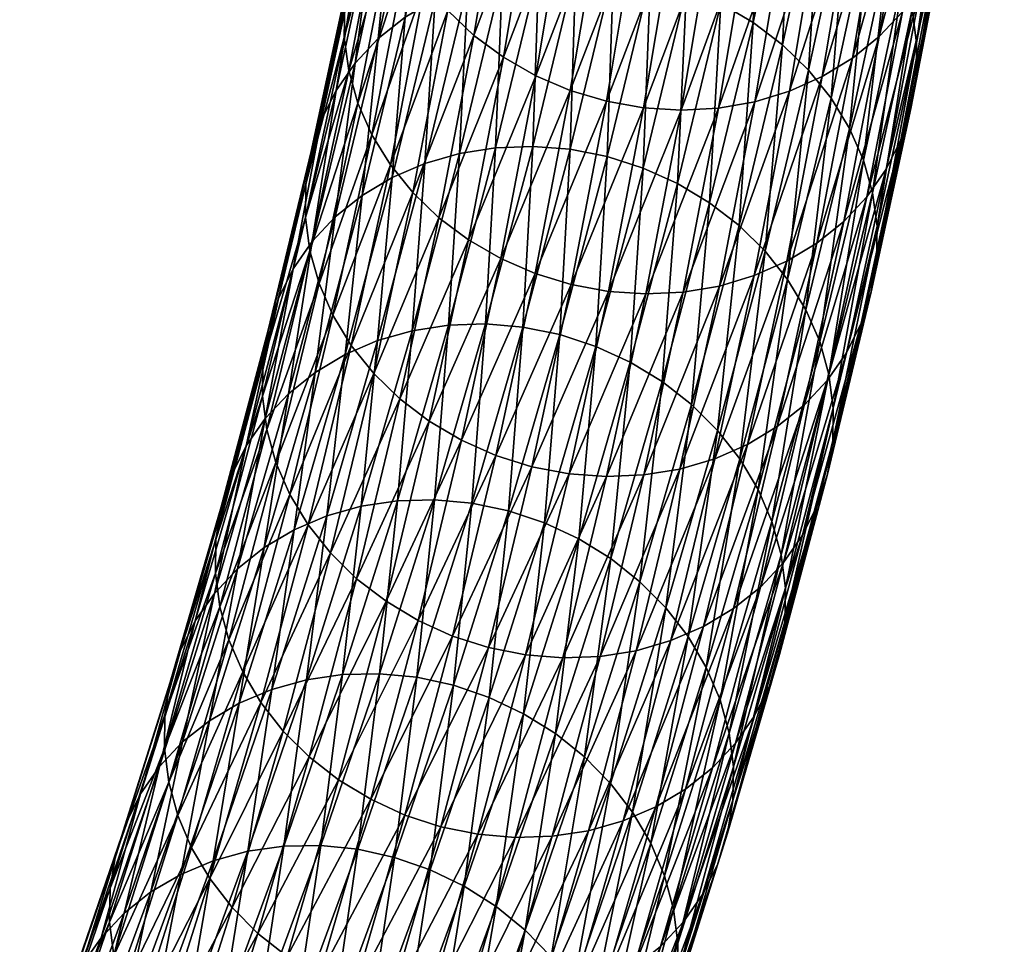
# Model space of a CAD drawing. Header units: centimetres. Extents: x -1886 to 2760, y -2774 to 68.
# Tile 51 of 77: x 2.579 to 3.152, y 62.441 to 62.979. Entities that reach past the tile are written whole.
import ezdxf

# ---------------------------------------------------------------- set-up
doc = ezdxf.new("R2010")
doc.units = ezdxf.units.CM
doc.layers.get('0').update_dxf_attribs({"true_color": 0x086e87})

msp = doc.modelspace()

# ---------------------------------------------------------------- meshes
at = {"color": 9, "true_color": 0xc1c1c1}
mesh = msp.add_polyface(dxfattribs=at)
corners = [(3.13128, 63.21915, -1126.11987), (3.11322, 63.11119, -1125.99829), (3.11861, 63.09231, -1126.0022), (3.13668, 63.20035, -1126.1239), (3.1212, 63.0731, -1126.00647), (3.13929, 63.18122, -1126.1283), (3.11793, 63.03504, -1126.01538), (3.13603, 63.14325, -1126.13733), (3.13908, 63.16207, -1126.13269), (3.12099, 63.05389, -1126.01086), (3.11202, 63.01685, -1126.02002), (3.13013, 63.12508, -1126.14197), (3.10343, 62.99963, -1126.02454), (3.12154, 63.10785, -1126.14648), (3.15162, 63.25203, -1126.25891), (3.14571, 63.23387, -1126.26355), (3.07888, 62.96922, -1126.03333), (3.09697, 63.07737, -1126.15515), (3.11043, 63.09185, -1126.151), (3.11254, 63.18608, -1126.27661), (3.12601, 63.20061, -1126.27246), (3.09233, 62.98366, -1126.02905), (3.13712, 63.21664, -1126.26807), (3.08134, 63.0647, -1126.15906), (3.0969, 63.17334, -1126.28052), (3.06385, 63.054, -1126.16272), (3.0794, 63.16255, -1126.28406), (3.02456, 63.03918, -1126.16858), (3.04008, 63.14751, -1126.28967), (3.06035, 63.15389, -1126.28711), (3.04482, 63.04544, -1126.16589), (3.03185, 63.25224, -1126.41223), (3.01889, 63.1436, -1126.29175), (2.99717, 63.14216, -1126.29321), (3.00339, 63.0354, -1126.17078), (2.98169, 63.03409, -1126.17236), (2.95984, 63.03526, -1126.17346), (2.9753, 63.14318, -1126.29407), (3.01012, 63.25064, -1126.41357), (3.1231, 63.23727, -1126.11609), (3.10506, 63.12942, -1125.99463), (3.11235, 63.25444, -1126.11279), (3.09433, 63.1467, -1125.99133), (3.09804, 62.98495, -1125.88025), (3.10062, 62.96566, -1125.8844), (2.96733, 63.21937, -1125.98352), (2.94702, 63.11335, -1125.86304), (2.9686, 63.10941, -1125.8623), (2.98894, 63.21558, -1125.98291), (2.98958, 63.10299, -1125.86206), (3.00995, 63.20931, -1125.98291), (2.96678, 62.99745, -1125.74097), (3.00962, 63.09425, -1125.86243), (3.03002, 63.20072, -1125.98352), (2.98679, 62.98856, -1125.74121), (3.04555, 63.07051, -1125.86499), (3.06601, 63.17727, -1125.98633), (3.04882, 63.18999, -1125.98462), (3.02839, 63.08337, -1125.86353), (3.00553, 62.97753, -1125.74207), (3.06076, 63.05584, -1125.86719), (3.08124, 63.16275, -1125.98865), (3.07382, 63.03967, -1125.86975), (3.09267, 63.00393, -1125.87634), (3.08453, 63.02226, -1125.8728)]
mesh.append_faces([[corners[k] for k in face] for face in [(0, 1, 2), (2, 3, 0), (3, 2, 4), (4, 5, 3), (6, 7, 8), (8, 9, 6), (9, 8, 5), (5, 4, 9), (7, 6, 10), (10, 11, 7), (11, 10, 12), (12, 13, 11), (14, 7, 11), (15, 11, 13), (16, 17, 18), (17, 19, 20), (20, 18, 17), (21, 18, 13), (18, 20, 22), (22, 13, 18), (19, 17, 23), (23, 24, 19), (24, 23, 25), (25, 26, 24), (27, 28, 29), (29, 30, 27), (30, 29, 26), (26, 25, 30), (31, 32, 33), (28, 27, 34), (34, 32, 28), (32, 34, 35), (35, 33, 32), (36, 37, 33), (33, 35, 36), (38, 33, 37), (39, 40, 1), (41, 42, 40), (43, 2, 1), (44, 4, 2), (45, 46, 47), (48, 47, 49), (49, 50, 48), (51, 49, 47), (50, 49, 52), (52, 53, 50), (54, 52, 49), (55, 56, 57), (57, 58, 55), (58, 57, 53), (53, 52, 58), (59, 58, 52), (56, 55, 60), (60, 61, 56), (61, 60, 62), (62, 42, 61), (63, 1, 40), (40, 64, 63), (64, 40, 42), (42, 62, 64)]], dxfattribs={"vtx2": -1, "color": 9})
mesh = msp.add_polyface(dxfattribs=at)
corners = [(3.11043, 63.09185, -1126.151), (3.09233, 62.98366, -1126.02905), (3.07888, 62.96922, -1126.03333), (3.12154, 63.10785, -1126.14648), (3.10343, 62.99963, -1126.02454), (3.09697, 63.07737, -1126.15515), (3.06326, 62.95661, -1126.03735), (3.08134, 63.0647, -1126.15906), (3.04578, 62.94599, -1126.04102), (3.06385, 63.054, -1126.16272), (3.00653, 62.93138, -1126.04712), (3.02456, 63.03918, -1126.16858), (3.04482, 63.04544, -1126.16589), (3.02677, 62.93752, -1126.04431), (2.98538, 62.92772, -1126.04944), (3.00339, 63.0354, -1126.17078), (2.9637, 62.92654, -1126.05127), (2.98169, 63.03409, -1126.17236), (2.92026, 62.93164, -1126.0531), (2.93821, 63.0389, -1126.17395), (2.95984, 63.03526, -1126.17346), (2.94187, 62.92785, -1126.05249), (3.11322, 63.11119, -1125.99829), (3.09267, 63.00393, -1125.87634), (3.09804, 62.98495, -1125.88025), (3.06967, 62.89744, -1125.75415), (3.07502, 62.87837, -1125.75793), (3.11861, 63.09231, -1126.0022), (3.10062, 62.96566, -1125.8844), (3.07759, 62.859, -1125.76196), (3.09733, 62.9275, -1125.89319), (3.11793, 63.03504, -1126.01538), (3.12099, 63.05389, -1126.01086), (3.10039, 62.9464, -1125.88867), (3.1212, 63.0731, -1126.00647), (3.07734, 62.83968, -1125.76624), (3.09142, 62.9093, -1125.89783), (3.11202, 63.01685, -1126.02002), (3.08283, 62.89207, -1125.90234), (3.05829, 62.86172, -1125.91113), (3.07173, 62.87612, -1125.90686), (3.04268, 62.84917, -1125.91516), (3.02522, 62.83862, -1125.91895), (2.92068, 62.89949, -1125.62012), (2.94583, 63.00402, -1125.74133), (2.92428, 63.00809, -1125.74231), (2.9686, 63.10941, -1125.8623), (2.96678, 62.99745, -1125.74097), (2.98958, 63.10299, -1125.86206), (2.98679, 62.98856, -1125.74121), (2.94159, 62.89278, -1125.61963), (2.96157, 62.88375, -1125.61963), (2.99737, 62.85943, -1125.62158), (3.02266, 62.96453, -1125.74341), (3.00553, 62.97753, -1125.74207), (2.98027, 62.87257, -1125.62036), (3.04555, 63.07051, -1125.86499), (3.02839, 63.08337, -1125.86353), (3.00962, 63.09425, -1125.86243), (3.03784, 62.94972, -1125.74536), (3.06076, 63.05584, -1125.86719), (3.05087, 62.93341, -1125.7478), (3.07382, 63.03967, -1125.86975), (3.01252, 62.84449, -1125.62329), (3.08453, 63.02226, -1125.8728), (3.06155, 62.91589, -1125.75073)]
mesh.append_faces([[corners[k] for k in face] for face in [(0, 1, 2), (3, 4, 1), (5, 2, 6), (6, 7, 5), (7, 6, 8), (8, 9, 7), (10, 11, 12), (12, 13, 10), (13, 12, 9), (9, 8, 13), (11, 10, 14), (14, 15, 11), (15, 14, 16), (16, 17, 15), (18, 19, 20), (20, 21, 18), (21, 20, 17), (17, 16, 21), (22, 23, 24), (23, 25, 26), (26, 24, 23), (27, 24, 28), (24, 26, 29), (29, 28, 24), (30, 31, 32), (32, 33, 30), (33, 32, 34), (34, 28, 33), (35, 33, 28), (31, 30, 36), (36, 37, 31), (37, 36, 38), (38, 4, 37), (39, 2, 1), (1, 40, 39), (40, 1, 4), (4, 38, 40), (41, 6, 2), (42, 8, 6), (43, 44, 45), (46, 44, 47), (48, 47, 49), (44, 43, 50), (50, 47, 44), (47, 50, 51), (51, 49, 47), (52, 53, 54), (55, 54, 49), (49, 51, 55), (53, 56, 57), (57, 54, 53), (58, 49, 54), (56, 53, 59), (59, 60, 56), (60, 59, 61), (61, 62, 60), (63, 59, 53), (25, 23, 64), (64, 65, 25), (65, 64, 62), (62, 61, 65)]], dxfattribs={"vtx2": -1, "color": 9})
mesh = msp.add_polyface(dxfattribs=at)
corners = [(2.93821, 63.0389, -1126.17395), (2.92026, 62.93164, -1126.0531), (2.89925, 62.93792, -1126.0531), (2.91717, 63.04502, -1126.17383), (2.87918, 62.94651, -1126.05249), (2.89708, 63.05346, -1126.1731), (2.8432, 62.96995, -1126.04968), (2.86104, 63.07661, -1126.1698), (2.87825, 63.06404, -1126.17175), (2.86038, 62.95724, -1126.05139), (2.82796, 62.98447, -1126.04736), (2.84578, 63.09099, -1126.16736), (2.81487, 63.00052, -1126.04456), (2.85881, 62.84016, -1125.93164), (2.82288, 62.8639, -1125.92908), (2.84004, 62.85104, -1125.93066), (2.80767, 62.87857, -1125.927), (2.79461, 62.89474, -1125.92444), (2.77576, 62.93048, -1125.91785), (2.79598, 63.03603, -1126.03772), (2.80414, 63.01781, -1126.04138), (2.7839, 62.91215, -1125.92126), (2.77039, 62.94946, -1125.91394), (2.79059, 63.05492, -1126.03381), (2.74776, 62.84472, -1125.7937), (2.76781, 62.96875, -1125.90979), (2.788, 63.07413, -1126.02954), (2.7452, 62.86408, -1125.78967), (2.78822, 63.09332, -1126.02515), (2.76804, 62.988, -1125.9054), (2.7711, 63.0069, -1125.90088), (2.74851, 62.90234, -1125.78088), (2.74544, 62.8834, -1125.7854), (2.75443, 62.92057, -1125.77637), (2.77701, 63.02511, -1125.89636), (2.76302, 62.93781, -1125.77185), (2.7856, 63.04233, -1125.89172), (2.76259, 62.86437, -1125.6427), (2.78755, 62.96811, -1125.76306), (2.77412, 62.95375, -1125.76733), (2.74916, 62.85003, -1125.64709), (2.81014, 63.07269, -1125.88306), (2.7967, 63.05829, -1125.88733), (2.80315, 62.98062, -1125.75891), (2.82575, 63.08524, -1125.87891), (2.8206, 62.9911, -1125.75513), (2.77818, 62.87683, -1125.63855), (2.79561, 62.88725, -1125.63464), (2.83475, 62.90131, -1125.62793), (2.85978, 63.00533, -1125.74854), (2.83958, 62.99939, -1125.75159), (2.81457, 62.89546, -1125.6311), (2.86221, 63.10416, -1125.87183), (2.84321, 63.09579, -1125.87524), (2.85582, 62.90462, -1125.62524), (2.88088, 63.00875, -1125.74597), (2.87742, 62.90542, -1125.62292), (2.9025, 63.00968, -1125.7439), (2.92428, 63.00809, -1125.74231), (2.89916, 62.90371, -1125.62134), (2.92068, 62.89949, -1125.62012)]
mesh.append_faces([[corners[k] for k in face] for face in [(0, 1, 2), (2, 3, 0), (3, 2, 4), (4, 5, 3), (6, 7, 8), (8, 9, 6), (9, 8, 5), (5, 4, 9), (7, 6, 10), (11, 10, 12), (13, 4, 2), (14, 6, 9), (15, 9, 4), (6, 14, 16), (16, 10, 6), (10, 16, 17), (17, 12, 10), (18, 19, 20), (20, 21, 18), (21, 20, 12), (12, 17, 21), (19, 18, 22), (22, 23, 19), (24, 22, 18), (23, 22, 25), (25, 26, 23), (27, 25, 22), (28, 29, 30), (26, 25, 29), (31, 30, 29), (29, 32, 31), (32, 29, 25), (25, 27, 32), (30, 31, 33), (33, 34, 30), (34, 33, 35), (35, 36, 34), (37, 38, 39), (40, 39, 35), (38, 41, 42), (42, 39, 38), (39, 42, 36), (36, 35, 39), (41, 38, 43), (44, 43, 45), (46, 43, 38), (43, 46, 47), (47, 45, 43), (48, 49, 50), (50, 51, 48), (51, 50, 45), (45, 47, 51), (52, 50, 49), (53, 45, 50), (49, 48, 54), (54, 55, 49), (55, 54, 56), (56, 57, 55), (58, 59, 60), (59, 58, 57), (57, 56, 59)]], dxfattribs={"vtx2": -1, "color": 9})
mesh = msp.add_polyface(dxfattribs=at)
corners = [(3.06967, 62.89744, -1125.75415), (3.04426, 62.79184, -1125.63171), (3.04959, 62.77267, -1125.63525), (3.07502, 62.87837, -1125.75793), (3.05213, 62.75322, -1125.63928), (3.07759, 62.859, -1125.76196), (3.04879, 62.71484, -1125.64783), (3.07427, 62.82074, -1125.77075), (3.07734, 62.83968, -1125.76624), (3.05187, 62.73383, -1125.64343), (3.09733, 62.9275, -1125.89319), (3.10039, 62.9464, -1125.88867), (3.10062, 62.96566, -1125.8844), (3.06836, 62.80251, -1125.77527), (3.09142, 62.9093, -1125.89783), (3.05976, 62.78528, -1125.77979), (3.08283, 62.89207, -1125.90234), (3.04287, 62.69658, -1125.65234), (3.03523, 62.75497, -1125.78857), (3.05829, 62.86172, -1125.91113), (3.07173, 62.87612, -1125.90686), (3.04867, 62.76933, -1125.7843), (3.07888, 62.96922, -1126.03333), (3.04268, 62.84917, -1125.91516), (3.01963, 62.74247, -1125.79272), (3.06326, 62.95661, -1126.03735), (3.02522, 62.83862, -1125.91895), (3.00219, 62.73199, -1125.79651), (2.986, 62.8242, -1125.92529), (3.00653, 62.93138, -1126.04712), (3.02677, 62.93752, -1126.04431), (3.00622, 62.83025, -1125.92236), (3.04578, 62.94599, -1126.04102), (2.96301, 62.71775, -1125.8031), (2.98321, 62.72369, -1125.80005), (2.96487, 62.82066, -1125.92773), (2.98538, 62.92772, -1126.04944), (2.94191, 62.71433, -1125.80566), (2.94322, 62.81962, -1125.92969), (2.9637, 62.92654, -1126.05127), (2.92028, 62.71341, -1125.80774), (2.94187, 62.92785, -1126.05249), (2.92141, 62.82107, -1125.93103), (2.89983, 62.825, -1125.93188), (2.89851, 62.71499, -1125.80933), (2.91406, 62.78909, -1125.49792), (2.94159, 62.89278, -1125.61963), (2.92068, 62.89949, -1125.62012), (2.934, 62.77991, -1125.4978), (2.96157, 62.88375, -1125.61963), (2.96972, 62.7553, -1125.49939), (2.99737, 62.85943, -1125.62158), (2.98027, 62.87257, -1125.62036), (2.95266, 62.76859, -1125.49829), (3.00553, 62.97753, -1125.74207), (2.98483, 62.74022, -1125.50098), (3.01252, 62.84449, -1125.62329), (2.9978, 62.72364, -1125.50317), (3.02552, 62.82804, -1125.62561), (3.02266, 62.96453, -1125.74341), (3.03784, 62.94972, -1125.74536), (3.05087, 62.93341, -1125.7478), (3.06155, 62.91589, -1125.75073), (3.03617, 62.81039, -1125.62842), (3.00842, 62.70587, -1125.50586)]
mesh.append_faces([[corners[k] for k in face] for face in [(0, 1, 2), (2, 3, 0), (3, 2, 4), (4, 5, 3), (6, 7, 8), (9, 8, 5), (5, 4, 9), (7, 10, 11), (11, 8, 7), (12, 5, 8), (10, 7, 13), (13, 14, 10), (14, 13, 15), (15, 16, 14), (17, 13, 7), (18, 19, 20), (20, 21, 18), (21, 20, 16), (16, 15, 21), (22, 19, 23), (19, 18, 24), (24, 23, 19), (25, 23, 26), (23, 24, 27), (27, 26, 23), (28, 29, 30), (30, 31, 28), (31, 30, 32), (32, 26, 31), (33, 28, 31), (34, 31, 26), (29, 28, 35), (35, 36, 29), (37, 35, 28), (36, 35, 38), (38, 39, 36), (40, 38, 35), (41, 42, 43), (42, 41, 39), (39, 38, 42), (44, 42, 38), (45, 46, 47), (46, 45, 48), (48, 49, 46), (50, 51, 52), (52, 53, 50), (54, 52, 51), (53, 52, 49), (49, 48, 53), (51, 50, 55), (55, 56, 51), (57, 58, 56), (59, 51, 56), (60, 56, 58), (58, 61, 60), (1, 0, 62), (62, 63, 1), (64, 63, 58), (63, 62, 61), (61, 58, 63)]], dxfattribs={"vtx2": -1, "color": 9})
mesh = msp.add_polyface(dxfattribs=at)
corners = [(2.89983, 62.825, -1125.93188), (2.92026, 62.93164, -1126.0531), (2.94187, 62.92785, -1126.05249), (2.87696, 62.71907, -1125.8103), (2.92141, 62.82107, -1125.93103), (2.87885, 62.83142, -1125.93201), (2.89925, 62.93792, -1126.0531), (2.85601, 62.72564, -1125.81067), (2.85881, 62.84016, -1125.93164), (2.83599, 62.73452, -1125.81042), (2.86038, 62.95724, -1126.05139), (2.84004, 62.85104, -1125.93066), (2.82288, 62.8639, -1125.92908), (2.87918, 62.94651, -1126.05249), (2.80013, 62.75856, -1125.80823), (2.81726, 62.74556, -1125.80957), (2.78495, 62.77336, -1125.80627), (2.80767, 62.87857, -1125.927), (2.77191, 62.78967, -1125.80383), (2.79461, 62.89474, -1125.92444), (2.72808, 62.7216, -1125.67676), (2.75312, 62.82564, -1125.79749), (2.76123, 62.8072, -1125.80078), (2.77576, 62.93048, -1125.91785), (2.7839, 62.91215, -1125.92126), (2.74776, 62.84472, -1125.7937), (2.77039, 62.94946, -1125.91394), (2.7452, 62.86408, -1125.78967), (2.72275, 62.74076, -1125.6731), (2.72021, 62.76022, -1125.66919), (2.72355, 62.7986, -1125.66052), (2.74851, 62.90234, -1125.78088), (2.74544, 62.8834, -1125.7854), (2.72047, 62.7796, -1125.66492), (2.70217, 62.71404, -1125.5354), (2.72947, 62.81686, -1125.65613), (2.71077, 62.7313, -1125.53088), (2.73807, 62.8341, -1125.65149), (2.75443, 62.92057, -1125.77637), (2.76302, 62.93781, -1125.77185), (2.73529, 62.76155, -1125.52209), (2.76259, 62.86437, -1125.6427), (2.74916, 62.85003, -1125.64709), (2.72187, 62.74723, -1125.52649), (2.77412, 62.95375, -1125.76733), (2.75086, 62.77398, -1125.51782), (2.77818, 62.87683, -1125.63855), (2.76828, 62.78433, -1125.51392), (2.79561, 62.88725, -1125.63464), (2.78755, 62.96811, -1125.76306), (2.80737, 62.79823, -1125.50696), (2.83475, 62.90131, -1125.62793), (2.81457, 62.89546, -1125.6311), (2.78722, 62.79247, -1125.51025), (2.82842, 62.80144, -1125.50415), (2.85582, 62.90462, -1125.62524), (2.84999, 62.80212, -1125.50183), (2.87742, 62.90542, -1125.62292), (2.89318, 62.79594, -1125.49866), (2.92068, 62.89949, -1125.62012), (2.89916, 62.90371, -1125.62134), (2.8717, 62.80029, -1125.5), (2.91406, 62.78909, -1125.49792)]
mesh.append_faces([[corners[k] for k in face] for face in [(0, 1, 2), (3, 0, 4), (1, 0, 5), (5, 6, 1), (7, 5, 0), (6, 5, 8), (9, 8, 5), (10, 11, 12), (13, 8, 11), (14, 12, 11), (11, 15, 14), (15, 11, 8), (8, 9, 15), (12, 14, 16), (16, 17, 12), (17, 16, 18), (18, 19, 17), (20, 21, 22), (21, 23, 24), (24, 22, 21), (22, 24, 19), (19, 18, 22), (23, 21, 25), (26, 25, 27), (28, 25, 21), (25, 28, 29), (29, 27, 25), (30, 31, 32), (32, 33, 30), (33, 32, 27), (27, 29, 33), (34, 35, 30), (36, 37, 35), (31, 30, 35), (35, 38, 31), (38, 35, 37), (37, 39, 38), (40, 41, 42), (42, 43, 40), (44, 42, 41), (43, 42, 37), (39, 37, 42), (41, 40, 45), (45, 46, 41), (46, 45, 47), (47, 48, 46), (49, 41, 46), (50, 51, 52), (52, 53, 50), (53, 52, 48), (48, 47, 53), (51, 50, 54), (54, 55, 51), (55, 54, 56), (56, 57, 55), (58, 59, 60), (60, 61, 58), (61, 60, 57), (57, 56, 61), (59, 58, 62)]], dxfattribs={"vtx2": -1, "color": 9})
mesh = msp.add_polyface(dxfattribs=at)
corners = [(3.04426, 62.79184, -1125.63171), (3.01648, 62.6872, -1125.50891), (3.02178, 62.66793, -1125.51245), (3.04959, 62.77267, -1125.63525), (3.0243, 62.6484, -1125.51624), (3.05213, 62.75322, -1125.63928), (3.02093, 62.60989, -1125.52478), (3.04879, 62.71484, -1125.64783), (3.05187, 62.73383, -1125.64343), (3.02403, 62.62894, -1125.52039), (3.07734, 62.83968, -1125.76624), (3.015, 62.5916, -1125.52917), (3.04287, 62.69658, -1125.65234), (3.07427, 62.82074, -1125.77075), (3.06836, 62.80251, -1125.77527), (3.03427, 62.67933, -1125.65686), (3.05976, 62.78528, -1125.77979), (3.00975, 62.64906, -1125.66577), (3.03523, 62.75497, -1125.78857), (3.04867, 62.76933, -1125.7843), (3.02318, 62.6634, -1125.66138), (2.99416, 62.6366, -1125.66992), (3.01963, 62.74247, -1125.79272), (2.97673, 62.62618, -1125.67383), (3.00219, 62.73199, -1125.79651), (2.9376, 62.61213, -1125.68054), (2.96301, 62.71775, -1125.8031), (2.98321, 62.72369, -1125.80005), (2.95777, 62.61797, -1125.67737), (3.00622, 62.83025, -1125.92236), (3.02522, 62.83862, -1125.91895), (2.986, 62.8242, -1125.92529), (2.94191, 62.71433, -1125.80566), (2.96487, 62.82066, -1125.92773), (2.92028, 62.71341, -1125.80774), (2.91652, 62.60881, -1125.68323), (2.89492, 62.60801, -1125.68555), (2.85166, 62.61394, -1125.68835), (2.87696, 62.71907, -1125.8103), (2.89851, 62.71499, -1125.80933), (2.87318, 62.60973, -1125.68713), (2.92141, 62.82107, -1125.93103), (2.94322, 62.81962, -1125.92969), (2.89983, 62.825, -1125.93188), (2.85601, 62.72564, -1125.81067), (2.87885, 62.83142, -1125.93201), (2.83599, 62.73452, -1125.81042), (2.83075, 62.62065, -1125.68884), (3.01252, 62.84449, -1125.62329), (2.98483, 62.74022, -1125.50098), (2.9978, 62.72364, -1125.50317), (3.03617, 62.81039, -1125.62842), (3.00842, 62.70587, -1125.50586), (3.02552, 62.82804, -1125.62561), (2.86338, 62.69344, -1125.37695), (2.89318, 62.79594, -1125.49866), (2.8717, 62.80029, -1125.5), (2.84193, 62.69791, -1125.3783), (2.84999, 62.80212, -1125.50183), (2.88421, 62.68645, -1125.3761), (2.91406, 62.78909, -1125.49792), (2.85211, 62.58495, -1125.25378), (2.90411, 62.67713, -1125.37573), (2.934, 62.77991, -1125.4978), (2.93975, 62.65224, -1125.37695), (2.96972, 62.7553, -1125.49939), (2.95266, 62.76859, -1125.49829), (2.92274, 62.66567, -1125.3761), (2.95483, 62.63702, -1125.37842), (2.96776, 62.62032, -1125.38037), (2.98637, 62.58364, -1125.38586), (2.97834, 62.60242, -1125.38293)]
mesh.append_faces([[corners[k] for k in face] for face in [(0, 1, 2), (2, 3, 0), (3, 2, 4), (4, 5, 3), (6, 7, 8), (8, 9, 6), (10, 8, 7), (9, 8, 5), (5, 4, 9), (11, 12, 7), (13, 7, 12), (14, 12, 15), (15, 16, 14), (17, 18, 19), (19, 20, 17), (20, 19, 16), (16, 15, 20), (18, 17, 21), (21, 22, 18), (22, 21, 23), (23, 24, 22), (25, 26, 27), (27, 28, 25), (28, 27, 24), (24, 23, 28), (29, 27, 26), (30, 24, 27), (31, 26, 32), (33, 32, 34), (35, 32, 26), (36, 34, 32), (37, 38, 39), (40, 39, 34), (41, 39, 38), (42, 34, 39), (43, 38, 44), (45, 44, 46), (38, 37, 47), (47, 44, 38), (48, 49, 50), (1, 0, 51), (51, 52, 1), (53, 50, 52), (54, 55, 56), (56, 57, 54), (57, 56, 58), (55, 54, 59), (59, 60, 55), (61, 59, 54), (60, 59, 62), (62, 63, 60), (64, 65, 66), (66, 67, 64), (67, 66, 63), (63, 62, 67), (65, 64, 68), (68, 49, 65), (49, 68, 69), (69, 50, 49), (70, 1, 52), (71, 52, 50)]], dxfattribs={"vtx2": -1, "color": 9})
mesh = msp.add_polyface(dxfattribs=at)
corners = [(2.85601, 62.72564, -1125.81067), (2.83075, 62.62065, -1125.68884), (2.81077, 62.62968, -1125.68884), (2.83599, 62.73452, -1125.81042), (2.77497, 62.65401, -1125.68689), (2.80013, 62.75856, -1125.80823), (2.81726, 62.74556, -1125.80957), (2.79207, 62.64086, -1125.68811), (2.71937, 62.582, -1125.56152), (2.74682, 62.68539, -1125.68286), (2.75982, 62.66895, -1125.68518), (2.78495, 62.77336, -1125.80627), (2.77191, 62.78967, -1125.80383), (2.70069, 62.61844, -1125.55566), (2.72808, 62.7216, -1125.67676), (2.73617, 62.70304, -1125.68005), (2.70875, 62.59977, -1125.55884), (2.76123, 62.8072, -1125.80078), (2.69539, 62.63771, -1125.55225), (2.72275, 62.74076, -1125.6731), (2.69287, 62.65724, -1125.54834), (2.72021, 62.76022, -1125.66919), (2.75312, 62.82564, -1125.79749), (2.69624, 62.69575, -1125.53992), (2.72355, 62.7986, -1125.66052), (2.72047, 62.7796, -1125.66492), (2.69315, 62.6767, -1125.54419), (2.70217, 62.71404, -1125.5354), (2.72947, 62.81686, -1125.65613), (2.71077, 62.7313, -1125.53088), (2.73807, 62.8341, -1125.65149), (2.72187, 62.74723, -1125.52649), (2.66662, 62.59389, -1125.41882), (2.66351, 62.57479, -1125.4231), (2.67257, 62.61223, -1125.41443), (2.68117, 62.62951, -1125.41003), (2.70569, 62.65975, -1125.40112), (2.73529, 62.76155, -1125.52209), (2.69227, 62.64544, -1125.40552), (2.72125, 62.67213, -1125.39685), (2.75086, 62.77398, -1125.51782), (2.68939, 62.5714, -1125.27551), (2.73865, 62.68244, -1125.39282), (2.76828, 62.78433, -1125.51392), (2.70678, 62.58166, -1125.27148), (2.7777, 62.69618, -1125.38574), (2.80737, 62.79823, -1125.50696), (2.78722, 62.79247, -1125.51025), (2.75758, 62.69051, -1125.38916), (2.74578, 62.59526, -1125.26416), (2.72568, 62.58966, -1125.2677), (2.79872, 62.6993, -1125.38281), (2.82842, 62.80144, -1125.50415), (2.76677, 62.59828, -1125.26111), (2.82025, 62.69987, -1125.38025), (2.84999, 62.80212, -1125.50183), (2.78827, 62.59875, -1125.25854), (2.84193, 62.69791, -1125.3783), (2.83132, 62.59207, -1125.25488), (2.86338, 62.69344, -1125.37695), (2.80991, 62.59668, -1125.25647)]
mesh.append_faces([[corners[k] for k in face] for face in [(0, 1, 2), (2, 3, 0), (4, 5, 6), (6, 7, 4), (7, 6, 3), (3, 2, 7), (8, 9, 10), (5, 4, 10), (10, 11, 5), (11, 10, 9), (9, 12, 11), (13, 14, 15), (15, 16, 13), (17, 15, 14), (16, 15, 9), (15, 17, 12), (12, 9, 15), (14, 13, 18), (18, 19, 14), (19, 18, 20), (20, 21, 19), (22, 14, 19), (23, 24, 25), (25, 26, 23), (26, 25, 21), (21, 20, 26), (24, 23, 27), (28, 27, 29), (30, 29, 31), (32, 23, 26), (33, 26, 20), (23, 32, 34), (34, 27, 23), (27, 34, 35), (35, 29, 27), (36, 37, 31), (31, 38, 36), (38, 31, 29), (29, 35, 38), (37, 36, 39), (39, 40, 37), (41, 39, 36), (40, 39, 42), (42, 43, 40), (44, 42, 39), (45, 46, 47), (47, 48, 45), (48, 47, 43), (43, 42, 48), (49, 45, 48), (50, 48, 42), (46, 45, 51), (51, 52, 46), (53, 51, 45), (52, 51, 54), (54, 55, 52), (51, 53, 56), (56, 54, 51), (55, 54, 57), (58, 59, 57), (60, 57, 54)]], dxfattribs={"vtx2": -1, "color": 9})
mesh = msp.add_polyface(dxfattribs=at)
corners = [(3.04879, 62.71484, -1125.64783), (3.02093, 62.60989, -1125.52478), (3.015, 62.5916, -1125.52917), (3.04287, 62.69658, -1125.65234), (3.0064, 62.57434, -1125.53369), (3.03427, 62.67933, -1125.65686), (2.98188, 62.54409, -1125.5426), (3.00975, 62.64906, -1125.66577), (3.02318, 62.6634, -1125.66138), (2.9953, 62.55841, -1125.53821), (2.96631, 62.53167, -1125.54675), (2.99416, 62.6366, -1125.66992), (2.94889, 62.52131, -1125.55078), (2.97673, 62.62618, -1125.67383), (2.9098, 62.50742, -1125.55774), (2.9376, 62.61213, -1125.68054), (2.95777, 62.61797, -1125.67737), (2.92995, 62.51318, -1125.55444), (2.88875, 62.5042, -1125.56055), (2.91652, 62.60881, -1125.68323), (2.86718, 62.50352, -1125.56287), (2.89492, 62.60801, -1125.68555), (2.96301, 62.71775, -1125.8031), (2.94191, 62.71433, -1125.80566), (2.82399, 62.50971, -1125.56604), (2.85166, 62.61394, -1125.68835), (2.87318, 62.60973, -1125.68713), (2.89851, 62.71499, -1125.80933), (2.84547, 62.50536, -1125.5647), (2.92028, 62.71341, -1125.80774), (3.01648, 62.6872, -1125.50891), (2.98637, 62.58364, -1125.38586), (2.99164, 62.56426, -1125.38928), (3.02178, 62.66793, -1125.51245), (2.95921, 62.46174, -1125.26587), (2.99413, 62.54464, -1125.39307), (3.0243, 62.6484, -1125.51624), (2.96168, 62.44203, -1125.26941), (2.99073, 62.50601, -1125.40125), (3.02403, 62.62894, -1125.52039), (2.99384, 62.52511, -1125.39709), (2.98478, 62.48767, -1125.40576), (2.97618, 62.47039, -1125.41016), (2.96508, 62.45446, -1125.41467), (2.88421, 62.68645, -1125.3761), (2.85211, 62.58495, -1125.25378), (2.87197, 62.5755, -1125.25342), (2.90411, 62.67713, -1125.37573), (2.83762, 62.4751, -1125.13074), (2.87307, 62.44965, -1125.13123), (2.90752, 62.55033, -1125.25427), (2.89055, 62.5639, -1125.25354), (2.85615, 62.46336, -1125.13074), (2.93975, 62.65224, -1125.37695), (2.92274, 62.66567, -1125.3761), (2.92255, 62.53497, -1125.25549), (2.95483, 62.63702, -1125.37842), (2.93544, 62.51814, -1125.25745), (2.96776, 62.62032, -1125.38037), (3.00842, 62.70587, -1125.50586), (2.97834, 62.60242, -1125.38293), (2.9978, 62.72364, -1125.50317), (2.95398, 62.48122, -1125.26257), (2.94598, 62.50012, -1125.25977)]
mesh.append_faces([[corners[k] for k in face] for face in [(0, 1, 2), (3, 2, 4), (4, 5, 3), (6, 7, 8), (8, 9, 6), (9, 8, 5), (5, 4, 9), (7, 6, 10), (10, 11, 7), (11, 10, 12), (12, 13, 11), (14, 15, 16), (16, 17, 14), (17, 16, 13), (13, 12, 17), (15, 14, 18), (18, 19, 15), (19, 18, 20), (20, 21, 19), (22, 15, 19), (23, 19, 21), (24, 25, 26), (27, 26, 25), (28, 26, 21), (21, 20, 28), (29, 21, 26), (30, 31, 32), (32, 33, 30), (34, 32, 31), (33, 32, 35), (35, 36, 33), (37, 35, 32), (38, 1, 39), (39, 40, 38), (40, 39, 36), (36, 35, 40), (1, 38, 41), (41, 2, 1), (2, 41, 42), (42, 4, 2), (43, 9, 4), (44, 45, 46), (46, 47, 44), (48, 46, 45), (49, 50, 51), (52, 51, 46), (50, 53, 54), (54, 51, 50), (51, 54, 47), (47, 46, 51), (53, 50, 55), (55, 56, 53), (56, 55, 57), (57, 58, 56), (59, 60, 31), (61, 58, 60), (62, 31, 60), (60, 63, 62), (63, 60, 58), (58, 57, 63)]], dxfattribs={"vtx2": -1, "color": 9})
mesh = msp.add_polyface(dxfattribs=at)
corners = [(2.87318, 62.60973, -1125.68713), (2.84547, 62.50536, -1125.5647), (2.82399, 62.50971, -1125.56604), (2.85166, 62.61394, -1125.68835), (2.80311, 62.51656, -1125.56665), (2.83075, 62.62065, -1125.68884), (2.78317, 62.52573, -1125.56677), (2.81077, 62.62968, -1125.68884), (2.74745, 62.55035, -1125.56531), (2.77497, 62.65401, -1125.68689), (2.79207, 62.64086, -1125.68811), (2.76451, 62.53706, -1125.56628), (2.73234, 62.56543, -1125.5636), (2.75982, 62.66895, -1125.68518), (2.71937, 62.582, -1125.56152), (2.74682, 62.68539, -1125.68286), (2.70875, 62.59977, -1125.55884), (2.70252, 62.46288, -1125.44177), (2.68959, 62.47959, -1125.43982), (2.67099, 62.51627, -1125.43433), (2.70069, 62.61844, -1125.55566), (2.67901, 62.49748, -1125.43726), (2.66571, 62.53564, -1125.43091), (2.69539, 62.63771, -1125.55225), (2.66322, 62.55526, -1125.42712), (2.69287, 62.65724, -1125.54834), (2.69315, 62.6767, -1125.54419), (2.66351, 62.57479, -1125.4231), (2.66662, 62.59389, -1125.41882), (2.63475, 62.49312, -1125.29749), (2.63162, 62.47395, -1125.30164), (2.64071, 62.5115, -1125.29321), (2.67257, 62.61223, -1125.41443), (2.64932, 62.5288, -1125.2887), (2.68117, 62.62951, -1125.41003), (2.63978, 62.45951, -1125.1582), (2.67383, 62.55904, -1125.27979), (2.66042, 62.54474, -1125.28418), (2.70569, 62.65975, -1125.40112), (2.69227, 62.64544, -1125.40552), (2.68939, 62.5714, -1125.27551), (2.72125, 62.67213, -1125.39685), (2.70678, 62.58166, -1125.27148), (2.65533, 62.47184, -1125.15393), (2.6727, 62.48206, -1125.14978), (2.71166, 62.49554, -1125.14246), (2.74578, 62.59526, -1125.26416), (2.72568, 62.58966, -1125.2677), (2.69158, 62.49001, -1125.146), (2.75758, 62.69051, -1125.38916), (2.73865, 62.68244, -1125.39282), (2.7777, 62.69618, -1125.38574), (2.76677, 62.59828, -1125.26111), (2.73262, 62.49847, -1125.13928), (2.75409, 62.49884, -1125.13647), (2.78827, 62.59875, -1125.25854), (2.79705, 62.49193, -1125.13257), (2.83132, 62.59207, -1125.25488), (2.80991, 62.59668, -1125.25647), (2.77569, 62.49665, -1125.13428), (2.84193, 62.69791, -1125.3783), (2.82025, 62.69987, -1125.38025), (2.86338, 62.69344, -1125.37695), (2.85211, 62.58495, -1125.25378), (2.8178, 62.48468, -1125.13135)]
mesh.append_faces([[corners[k] for k in face] for face in [(0, 1, 2), (3, 2, 4), (4, 5, 3), (5, 4, 6), (6, 7, 5), (8, 9, 10), (10, 11, 8), (11, 10, 7), (7, 6, 11), (9, 8, 12), (12, 13, 9), (13, 12, 14), (15, 14, 16), (17, 12, 8), (18, 14, 12), (19, 20, 16), (16, 21, 19), (21, 16, 14), (14, 18, 21), (20, 19, 22), (22, 23, 20), (23, 22, 24), (24, 25, 23), (26, 27, 28), (25, 24, 27), (29, 28, 27), (30, 27, 24), (28, 29, 31), (31, 32, 28), (32, 31, 33), (33, 34, 32), (35, 36, 37), (36, 38, 39), (39, 37, 36), (37, 39, 34), (34, 33, 37), (38, 36, 40), (41, 40, 42), (43, 40, 36), (44, 42, 40), (45, 46, 47), (47, 48, 45), (48, 47, 42), (42, 44, 48), (49, 47, 46), (50, 42, 47), (51, 46, 52), (46, 45, 53), (53, 52, 46), (52, 53, 54), (54, 55, 52), (56, 57, 58), (58, 59, 56), (59, 58, 55), (55, 54, 59), (60, 58, 57), (61, 55, 58), (62, 57, 63), (57, 56, 64), (64, 63, 57)]], dxfattribs={"vtx2": -1, "color": 9})
mesh = msp.add_polyface(dxfattribs=at)
corners = [(2.98637, 62.58364, -1125.38586), (2.95398, 62.48122, -1125.26257), (2.95921, 62.46174, -1125.26587), (2.99164, 62.56426, -1125.38928), (2.96168, 62.44203, -1125.26941), (2.91936, 62.38004, -1125.13892), (2.92456, 62.36046, -1125.14209), (2.927, 62.34065, -1125.14563), (2.92665, 62.32097, -1125.14941), (2.96136, 62.42242, -1125.27344), (2.95823, 62.40326, -1125.27759), (2.99073, 62.50601, -1125.40125), (2.99384, 62.52511, -1125.39709), (2.99413, 62.54464, -1125.39307), (2.95227, 62.38488, -1125.28198), (2.98478, 62.48767, -1125.40576), (2.94366, 62.36758, -1125.28638), (2.97618, 62.47039, -1125.41016), (2.95166, 62.44015, -1125.41907), (2.98188, 62.54409, -1125.5426), (2.9953, 62.55841, -1125.53821), (2.96508, 62.45446, -1125.41467), (3.0064, 62.57434, -1125.53369), (2.91915, 62.33734, -1125.29529), (2.93256, 62.35163, -1125.29089), (2.9361, 62.42776, -1125.42334), (2.96631, 62.53167, -1125.54675), (2.90359, 62.32498, -1125.29956), (2.9187, 62.41746, -1125.42737), (2.94889, 62.52131, -1125.55078), (2.87965, 62.40372, -1125.43445), (2.9098, 62.50742, -1125.55774), (2.92995, 62.51318, -1125.55444), (2.89978, 62.40939, -1125.43103), (2.85863, 62.4006, -1125.43738), (2.88875, 62.5042, -1125.56055), (2.8371, 62.40003, -1125.43982), (2.86718, 62.50352, -1125.56287), (2.79397, 62.40647, -1125.44324), (2.82399, 62.50971, -1125.56604), (2.84547, 62.50536, -1125.5647), (2.81542, 62.40199, -1125.44189), (2.77314, 62.41346, -1125.44409), (2.80311, 62.51656, -1125.56665), (2.75324, 62.42277, -1125.44446), (2.78317, 62.52573, -1125.56677), (2.76064, 62.39309, -1125.00989), (2.79705, 62.49193, -1125.13257), (2.77569, 62.49665, -1125.13428), (2.78135, 62.38572, -1125.00867), (2.8178, 62.48468, -1125.13135), (2.80111, 62.37601, -1125.00781), (2.83762, 62.4751, -1125.13074), (2.85211, 62.58495, -1125.25378), (2.83647, 62.3503, -1125.00806), (2.87307, 62.44965, -1125.13123), (2.85615, 62.46336, -1125.13074), (2.89055, 62.5639, -1125.25354), (2.8196, 62.36414, -1125.00769), (2.87197, 62.5755, -1125.25342), (2.85141, 62.33467, -1125.00903), (2.88806, 62.43416, -1125.13245), (2.90752, 62.55033, -1125.25427), (2.92255, 62.53497, -1125.25549), (2.90091, 62.4172, -1125.13403), (2.93544, 62.51814, -1125.25745), (2.94598, 62.50012, -1125.25977), (2.91141, 62.39906, -1125.13623)]
mesh.append_faces([[corners[k] for k in face] for face in [(0, 1, 2), (3, 2, 4), (1, 5, 6), (6, 2, 1), (7, 4, 2), (8, 9, 4), (10, 11, 12), (12, 9, 10), (9, 12, 13), (13, 4, 9), (11, 10, 14), (14, 15, 11), (15, 14, 16), (16, 17, 15), (18, 19, 20), (20, 21, 18), (22, 17, 21), (23, 18, 21), (24, 21, 17), (17, 16, 24), (19, 18, 25), (25, 26, 19), (27, 25, 18), (26, 25, 28), (28, 29, 26), (30, 31, 32), (32, 33, 30), (33, 32, 29), (29, 28, 33), (31, 30, 34), (34, 35, 31), (35, 34, 36), (36, 37, 35), (38, 39, 40), (40, 41, 38), (41, 40, 37), (37, 36, 41), (39, 38, 42), (42, 43, 39), (43, 42, 44), (44, 45, 43), (46, 47, 48), (47, 46, 49), (49, 50, 47), (50, 49, 51), (51, 52, 50), (53, 50, 52), (54, 55, 56), (57, 56, 55), (58, 56, 52), (52, 51, 58), (59, 52, 56), (60, 61, 55), (62, 55, 61), (61, 63, 62), (63, 61, 64), (64, 65, 63), (5, 1, 66), (66, 67, 5), (67, 66, 65), (65, 64, 67)]], dxfattribs={"vtx2": -1, "color": 9})
mesh = msp.add_polyface(dxfattribs=at)
corners = [(2.74087, 62.31143, -1125.32129), (2.77314, 62.41346, -1125.44409), (2.79397, 62.40647, -1125.44324), (2.72102, 62.32088, -1125.32166), (2.75324, 62.42277, -1125.44446), (2.7176, 62.44767, -1125.44324), (2.74745, 62.55035, -1125.56531), (2.76451, 62.53706, -1125.56628), (2.73461, 62.43423, -1125.44409), (2.78317, 62.52573, -1125.56677), (2.68547, 62.34605, -1125.3208), (2.70244, 62.33248, -1125.32153), (2.70252, 62.46288, -1125.44177), (2.67043, 62.3614, -1125.31958), (2.73234, 62.56543, -1125.5636), (2.68959, 62.47959, -1125.43982), (2.65755, 62.37824, -1125.31775), (2.60482, 62.3152, -1125.19043), (2.63901, 62.41516, -1125.3125), (2.647, 62.39626, -1125.31531), (2.67099, 62.51627, -1125.43433), (2.67901, 62.49748, -1125.43726), (2.63377, 62.43464, -1125.3092), (2.66571, 62.53564, -1125.43091), (2.6313, 62.45435, -1125.30566), (2.66322, 62.55526, -1125.42712), (2.59961, 62.33479, -1125.18726), (2.59717, 62.35459, -1125.18372), (2.60067, 62.39351, -1125.17578), (2.63475, 62.49312, -1125.29749), (2.63162, 62.47395, -1125.30164), (2.59752, 62.37428, -1125.17993), (2.66351, 62.57479, -1125.4231), (2.57906, 62.33098, -1125.04517), (2.61527, 62.42926, -1125.16711), (2.60664, 62.41193, -1125.17151), (2.64071, 62.5115, -1125.29321), (2.64932, 62.5288, -1125.2887), (2.60358, 62.36124, -1125.03638), (2.63978, 62.45951, -1125.1582), (2.62637, 62.44522, -1125.1626), (2.59017, 62.34695, -1125.04077), (2.66042, 62.54474, -1125.28418), (2.61912, 62.37356, -1125.03198), (2.65533, 62.47184, -1125.15393), (2.63648, 62.38374, -1125.02783), (2.6727, 62.48206, -1125.14978), (2.67383, 62.55904, -1125.27979), (2.68939, 62.5714, -1125.27551), (2.6754, 62.3971, -1125.02026), (2.71166, 62.49554, -1125.14246), (2.69158, 62.49001, -1125.146), (2.65534, 62.39164, -1125.02393), (2.69632, 62.39995, -1125.01709), (2.73262, 62.49847, -1125.13928), (2.71775, 62.40022, -1125.01416), (2.75409, 62.49884, -1125.13647), (2.77569, 62.49665, -1125.13428), (2.73932, 62.39793, -1125.01184), (2.76064, 62.39309, -1125.00989)]
mesh.append_faces([[corners[k] for k in face] for face in [(0, 1, 2), (3, 4, 1), (5, 6, 7), (7, 8, 5), (8, 7, 9), (9, 4, 8), (10, 5, 8), (11, 8, 4), (6, 5, 12), (5, 10, 13), (13, 12, 5), (14, 12, 15), (12, 13, 16), (16, 15, 12), (17, 18, 19), (18, 20, 21), (21, 19, 18), (19, 21, 15), (15, 16, 19), (20, 18, 22), (22, 23, 20), (23, 22, 24), (24, 25, 23), (26, 22, 18), (22, 26, 27), (27, 24, 22), (28, 29, 30), (30, 31, 28), (31, 30, 24), (24, 27, 31), (32, 30, 29), (25, 24, 30), (33, 34, 35), (29, 28, 35), (35, 36, 29), (36, 35, 34), (34, 37, 36), (38, 39, 40), (40, 41, 38), (42, 40, 39), (41, 40, 34), (40, 42, 37), (37, 34, 40), (39, 38, 43), (43, 44, 39), (44, 43, 45), (45, 46, 44), (47, 39, 44), (48, 44, 46), (49, 50, 51), (51, 52, 49), (52, 51, 46), (46, 45, 52), (50, 49, 53), (53, 54, 50), (54, 53, 55), (55, 56, 54), (57, 58, 59), (58, 57, 56), (56, 55, 58)]], dxfattribs={"vtx2": -1, "color": 9})
mesh = msp.add_polyface(dxfattribs=at)
corners = [(2.91936, 62.38004, -1125.13892), (2.88257, 62.28018, -1125.01514), (2.88774, 62.2605, -1125.01807), (2.92456, 62.36046, -1125.14209), (2.89014, 62.2406, -1125.02148), (2.927, 62.34065, -1125.14563), (2.95921, 62.46174, -1125.26587), (2.88659, 62.20153, -1125.0293), (2.9235, 62.30174, -1125.15356), (2.92665, 62.32097, -1125.14941), (2.95823, 62.40326, -1125.27759), (2.96136, 62.42242, -1125.27344), (2.88976, 62.22083, -1125.02527), (2.96168, 62.44203, -1125.26941), (2.91753, 62.28332, -1125.15784), (2.95227, 62.38488, -1125.28198), (2.90891, 62.26598, -1125.16223), (2.94366, 62.36758, -1125.28638), (2.88439, 62.23574, -1125.17114), (2.91915, 62.33734, -1125.29529), (2.93256, 62.35163, -1125.29089), (2.8978, 62.25003, -1125.16675), (2.96508, 62.45446, -1125.41467), (2.95166, 62.44015, -1125.41907), (2.90359, 62.32498, -1125.29956), (2.9361, 62.42776, -1125.42334), (2.88621, 62.31472, -1125.30359), (2.9187, 62.41746, -1125.42737), (2.86884, 62.2234, -1125.17542), (2.85147, 62.21318, -1125.17957), (2.81251, 62.19971, -1125.18701), (2.84721, 62.30112, -1125.31091), (2.86731, 62.30672, -1125.30737), (2.83259, 62.20523, -1125.18347), (2.87965, 62.40372, -1125.43445), (2.89978, 62.40939, -1125.43103), (2.82622, 62.2981, -1125.31396), (2.85863, 62.4006, -1125.43738), (2.80471, 62.29763, -1125.31653), (2.8371, 62.40003, -1125.43982), (2.79156, 62.19677, -1125.19019), (2.77009, 62.19641, -1125.19287), (2.74849, 62.19859, -1125.19507), (2.78308, 62.29971, -1125.3186), (2.76167, 62.30431, -1125.32019), (2.79397, 62.40647, -1125.44324), (2.81542, 62.40199, -1125.44189), (2.85615, 62.46336, -1125.13074), (2.8196, 62.36414, -1125.00769), (2.83647, 62.3503, -1125.00806), (2.87307, 62.44965, -1125.13123), (2.85141, 62.33467, -1125.00903), (2.88806, 62.43416, -1125.13245), (2.86421, 62.31758, -1125.0105), (2.90091, 62.4172, -1125.13403), (2.91141, 62.39906, -1125.13623), (2.87466, 62.29931, -1125.01257), (2.7625, 62.27831, -1124.88464), (2.80111, 62.37601, -1125.00781), (2.78135, 62.38572, -1125.00867), (2.79776, 62.25234, -1124.88452), (2.78094, 62.26631, -1124.88428), (2.81265, 62.23659, -1124.88538), (2.82539, 62.21937, -1124.88672), (2.8358, 62.20098, -1124.88855)]
mesh.append_faces([[corners[k] for k in face] for face in [(0, 1, 2), (2, 3, 0), (3, 2, 4), (4, 5, 3), (6, 3, 5), (7, 8, 9), (8, 10, 11), (11, 9, 8), (12, 9, 5), (5, 4, 12), (13, 5, 9), (10, 8, 14), (14, 15, 10), (15, 14, 16), (16, 17, 15), (18, 19, 20), (20, 21, 18), (21, 20, 17), (17, 16, 21), (22, 20, 19), (23, 19, 24), (25, 24, 26), (26, 27, 25), (19, 18, 28), (28, 24, 19), (29, 26, 24), (30, 31, 32), (33, 32, 26), (31, 34, 35), (35, 32, 31), (32, 35, 27), (27, 26, 32), (34, 31, 36), (36, 37, 34), (37, 36, 38), (38, 39, 37), (40, 36, 31), (41, 38, 36), (42, 43, 38), (44, 45, 46), (46, 43, 44), (43, 46, 39), (39, 38, 43), (47, 48, 49), (50, 49, 51), (52, 51, 53), (53, 54, 52), (1, 0, 55), (55, 56, 1), (56, 55, 54), (54, 53, 56), (57, 58, 59), (60, 49, 48), (48, 61, 60), (61, 48, 58), (58, 57, 61), (49, 60, 62), (62, 51, 49), (63, 53, 51), (64, 56, 53)]], dxfattribs={"vtx2": -1, "color": 9})

doc.saveas('drawing.dxf')
